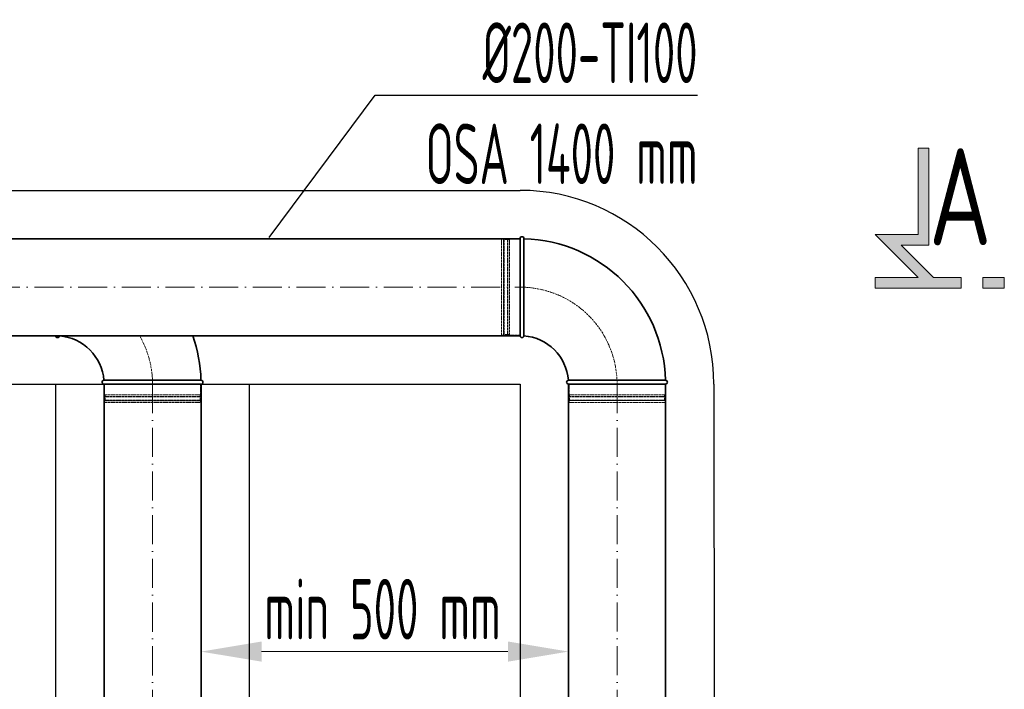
# Model space of a CAD drawing. Header units: millimetres. Extents: x 8221 to 89444, y -105166 to -5578.
# Tile 101 of 118: x 64058 to 66089, y -26564 to -25183. Entities that reach past the tile are written whole.
import ezdxf
from ezdxf.enums import TextEntityAlignment as Align

# ---------------------------------------------------------------- set-up
doc = ezdxf.new("R2010")
doc.units = ezdxf.units.MM
for name, pattern in [('ACAD_ISO02W100', [15, 12, -3]), ('ACAD_ISO10W100', [18, 12, -3, 0, -3]), ('phl_thick', [0])]:
    doc.linetypes.add(name, pattern=pattern)
for name, color, linetype, lineweight in [('UT_KOTY - DIMENZE', 7, 'Continuous', 5), ('VZT_01 SUP (PŘÍVOD) - OBRYS', 5, 'Continuous', 35), ('VZT_02 SUP (PŘÍVOD) - OSA', 5, 'ACAD_ISO10W100', 5), ('VZT_05 ETA (ODVOD) - OBRYS', 6, 'Continuous', 35), ('VZT_06 ETA (ODVOD) - OSA', 6, 'ACAD_ISO10W100', 5), ('VZT_50 POPIS - OBECNE', 7, 'Continuous', 13), ('VZT_60_KOTY - DIMENZE', 7, 'Continuous', 5)]:
    doc.layers.add(name, color=color, linetype=linetype, lineweight=lineweight)
doc.layers.add('VZT_03 SUP (PŘÍVOD) - NETISK', color=8, linetype='ACAD_ISO02W100', lineweight=5, plot=False)
doc.layers.add('VZT_07 ETA (ODVOD) - NETISK', color=8, linetype='ACAD_ISO02W100', lineweight=5, plot=False)
doc.layers.add('VZT_IZOLACE - TEPELNÁ', color=6, linetype='IZOLACE TEPELNA')
doc.styles.add('EVORA_125', font='isocp.shx', dxfattribs={"width": 0.6, "height": 125})
doc.styles.add('ISOCP 2.5', font='isocp.shx', dxfattribs={"width": 0.6, "height": 2.5})
doc.styles.get("Standard").update_dxf_attribs({"font": 'arial.ttf'})
doc.linetypes.add('IZOLACE TEPELNA', pattern='A,12.7,-1.5,["T",Standard,S=2.54,R=0,X=0,Y=-1.27],-3', length=17.2)

msp = doc.modelspace()

# ---------------------------------------------------------------- hatches: boundary and pattern name
at = {"layer": 'VZT_50 POPIS - OBECNE'}
h = msp.add_hatch(color=256, dxfattribs=at)
h.dxf.hatch_style = 1
h.paths.add_polyline_path([(65933, -25447.7), (65910.7, -25447.7), (65910.7, -25625.5), (65821.9, -25625.5), (65910.7, -25714.4), (65821.9, -25714.4), (65821.9, -25736.6), (65999.6, -25736.6), (65999.6, -25714.4), (65942.2, -25714.4), (65875.5, -25647.7), (65933, -25647.7)])
h.paths.add_polyline_path([(66088.5, -25714.4), (66044.1, -25714.4), (66044.1, -25736.6), (66088.5, -25736.6)])

# ---------------------------------------------------------------- linework, layer by layer
at = {"layer": 'UT_KOTY - DIMENZE'}
for p, q in [((65189.9, -26436.3), (65189.9, -26548.6)), ((64432, -26492.7), (64432, -26548.6)), ((65064.9, -26486.1), (64557, -26486.1))]:
    msp.add_line(p, q, dxfattribs=at)
for points in [[(64557, -26465.3), (64557, -26506.9), (64432, -26486.1)], [(65064.9, -26465.3), (65064.9, -26506.9), (65189.9, -26486.1)]]:
    msp.add_solid(points, dxfattribs=at)
at = {"layer": 'VZT_01 SUP (PŘÍVOD) - OBRYS'}
for p, q in [((65089.9, -25834.3), (65089.9, -25634.3)), ((65097.9, -25734.4), (65097.9, -25634.3)), ((65289.8, -25926.3), (65389.9, -25926.3)), ((65389.9, -25934.3), (65189.9, -25934.3))]:
    msp.add_line(p, q, dxfattribs=at)
for points in [[(65089.9, -25634.5), (63367.4, -25634.5)], [(65089.9, -25834.5), (63367.4, -25834.5)], [(65189.9, -26885.8), (65189.9, -25934.3)], [(65389.9, -26885.8), (65389.9, -25934.3)]]:
    msp.add_lwpolyline(points, dxfattribs=at)
for centre, radius, start, end in [((65093.9, -25634.3), 4, 0, 180), ((65089.9, -25934.3), 300, 1.5281, 88.4719), ((65093.9, -25834.3), 4, 180, 355.4188), ((65089.9, -25934.3), 100, 4.5812, 85.4188), ((65189.9, -25930.3), 4, 94.5812, 270), ((65389.9, -25930.3), 4, 270, 90)]:
    msp.add_arc(centre, radius, start, end, dxfattribs=at)
for points, knots in [([(65097.9, -25834.6), (65097.9, -25834.6), (65097.9, -25832.4), (65097.9, -25823.5), (65097.9, -25816.5), (65097.9, -25798.7), (65097.9, -25788), (65097.9, -25764.3), (65097.9, -25751.5), (65097.9, -25737.1), (65097.9, -25735.7), (65097.9, -25734.4)], [315.294186, 315.294186, 315.294186, 315.294186, 351.735982, 351.735982, 390.710875, 390.710875, 429.832624, 429.832624, 468.991563, 468.991563, 473.053633, 473.053633, 473.053633, 473.053633]), ([(65289.8, -25926.3), (65277.2, -25926.3), (65264.7, -25926.3), (65240.8, -25926.3), (65229.7, -25926.3), (65210.9, -25926.3), (65203.3, -25926.3), (65192.8, -25926.3), (65189.9, -25926.3), (65189.6, -25926.3), (65189.5, -25926.3), (65189.5, -25926.3)], [157.533456, 157.533456, 157.533456, 157.533456, 195.393508, 195.393508, 234.551342, 234.551342, 273.721472, 273.721472, 312.806301, 312.806301, 315.294186, 315.294186, 315.294186, 315.294186])]:
    msp.add_open_spline(points, degree=3, knots=knots, dxfattribs=at)
at = {"layer": 'VZT_02 SUP (PŘÍVOD) - OSA', "ltscale": 5}
for points in [[(63367.4, -25734.5), (65089.9, -25734.5)], [(65289.9, -25934.3), (65289.9, -26885.8)]]:
    msp.add_lwpolyline(points, dxfattribs=at)
at = {"layer": 'VZT_02 SUP (PŘÍVOD) - OSA', "ltscale": 0.3}
msp.add_lwpolyline([(65089.9, -25734.3), (65089.9, -25734.3, -0.414214), (65289.9, -25934.3), (65289.9, -25934.3)], format="xyb", dxfattribs=at)
at = {"layer": 'VZT_03 SUP (PŘÍVOD) - NETISK', "ltscale": 0.4}
for p, q in [((65051.9, -25833.3), (65051.9, -25635.3)), ((65055.9, -25635.3), (65051.9, -25635.3)), ((65055.9, -25833.3), (65055.9, -25635.3)), ((65056.4, -25636.3), (65055.9, -25636.3)), ((65056.4, -25834.3), (65056.4, -25634.3)), ((65056.9, -25634.3), (65056.4, -25634.3)), ((65056.9, -25834.3), (65056.9, -25634.3)), ((65063.9, -25636.3), (65056.9, -25636.3)), ((65063.9, -25834.3), (65063.9, -25634.3)), ((65064.4, -25634.3), (65063.9, -25634.3)), ((65064.4, -25834.3), (65064.4, -25634.3)), ((65067.9, -25636.3), (65064.4, -25636.3)), ((65067.9, -25833.3), (65067.9, -25635.3)), ((65089.9, -25635.3), (65067.9, -25635.3)), ((65055.9, -25833.3), (65051.9, -25833.3)), ((65056.4, -25832.3), (65055.9, -25832.3)), ((65056.9, -25834.3), (65056.4, -25834.3)), ((65063.9, -25832.3), (65056.9, -25832.3)), ((65064.4, -25834.3), (65063.9, -25834.3)), ((65067.9, -25832.3), (65064.4, -25832.3)), ((65089.9, -25833.3), (65067.9, -25833.3)), ((65190.9, -25956.3), (65190.9, -25934.3)), ((65388.9, -25956.3), (65388.9, -25934.3)), ((65189.9, -25959.8), (65389.9, -25959.8)), ((65189.9, -25960.3), (65189.9, -25959.8)), ((65189.9, -25960.3), (65389.9, -25960.3)), ((65189.9, -25967.3), (65389.9, -25967.3)), ((65189.9, -25967.8), (65189.9, -25967.3)), ((65189.9, -25967.8), (65389.9, -25967.8)), ((65190.9, -25956.3), (65388.9, -25956.3)), ((65190.9, -25968.3), (65388.9, -25968.3)), ((65190.9, -25972.3), (65190.9, -25968.3)), ((65191.9, -25959.8), (65191.9, -25956.3)), ((65191.9, -25967.3), (65191.9, -25960.3)), ((65191.9, -25968.3), (65191.9, -25967.8)), ((65387.9, -25959.8), (65387.9, -25956.3)), ((65387.9, -25967.3), (65387.9, -25960.3)), ((65387.9, -25968.3), (65387.9, -25967.8)), ((65388.9, -25972.3), (65388.9, -25968.3)), ((65389.9, -25960.3), (65389.9, -25959.8)), ((65389.9, -25967.8), (65389.9, -25967.3)), ((65190.9, -25972.3), (65388.9, -25972.3))]:
    msp.add_line(p, q, dxfattribs=at)
at = {"layer": 'VZT_05 ETA (ODVOD) - OBRYS'}
for p, q in [((64331.9, -25926.5), (64432, -25926.5)), ((64432, -25934.5), (64232, -25934.5))]:
    msp.add_line(p, q, dxfattribs=at)
for points in [[(64232, -27130.9), (64232, -25934.5)], [(64432, -27130.9), (64432, -25934.5)]]:
    msp.add_lwpolyline(points, dxfattribs=at)
for centre, radius, start, end in [((64136, -25834.5), 4, 180, 355.4188), ((64132, -25934.5), 100, 4.5812, 85.4188), ((64132, -25934.5), 300, 1.5281, 19.4712), ((64232, -25930.5), 4, 94.5812, 270), ((64432, -25930.5), 4, 270, 90)]:
    msp.add_arc(centre, radius, start, end, dxfattribs=at)
msp.add_open_spline([(64140, -25834.8), (64140, -25834.8), (64140, -25834.7), (64140, -25834.5)], degree=3, dxfattribs=at)
msp.add_open_spline([(64331.9, -25926.5), (64319.3, -25926.5), (64306.8, -25926.5), (64282.9, -25926.5), (64271.8, -25926.5), (64253, -25926.5), (64245.4, -25926.5), (64234.9, -25926.5), (64232, -25926.5), (64231.7, -25926.5), (64231.7, -25926.5), (64231.7, -25926.5)], degree=3, knots=[157.533456, 157.533456, 157.533456, 157.533456, 195.393508, 195.393508, 234.551342, 234.551342, 273.721472, 273.721472, 312.806301, 312.806301, 315.294186, 315.294186, 315.294186, 315.294186], dxfattribs=at)
at = {"layer": 'VZT_06 ETA (ODVOD) - OSA', "ltscale": 0.3}
msp.add_line((64332, -25934.5), (64332, -25934.5), dxfattribs=at)
at = {"layer": 'VZT_06 ETA (ODVOD) - OSA', "ltscale": 5}
msp.add_lwpolyline([(64332, -25934.5), (64332, -27130.9)], dxfattribs=at)
at = {"layer": 'VZT_06 ETA (ODVOD) - OSA', "ltscale": 0.3}
msp.add_arc((64132, -25934.5), 200, 360, 30, dxfattribs=at)
at = {"layer": 'VZT_07 ETA (ODVOD) - NETISK', "ltscale": 0.4}
for p, q in [((64233, -25956.5), (64233, -25934.5)), ((64431, -25956.5), (64431, -25934.5)), ((64232, -25960), (64432, -25960)), ((64232, -25960.5), (64232, -25960)), ((64232, -25960.5), (64432, -25960.5)), ((64232, -25967.5), (64432, -25967.5)), ((64232, -25968), (64232, -25967.5)), ((64232, -25968), (64432, -25968)), ((64233, -25956.5), (64431, -25956.5)), ((64233, -25968.5), (64431, -25968.5)), ((64233, -25972.5), (64233, -25968.5)), ((64234, -25960), (64234, -25956.5)), ((64234, -25967.5), (64234, -25960.5)), ((64234, -25968.5), (64234, -25968)), ((64430, -25960), (64430, -25956.5)), ((64430, -25967.5), (64430, -25960.5)), ((64430, -25968.5), (64430, -25968)), ((64431, -25972.5), (64431, -25968.5)), ((64432, -25960.5), (64432, -25960)), ((64432, -25968), (64432, -25967.5)), ((64233, -25972.5), (64431, -25972.5))]:
    msp.add_line(p, q, dxfattribs=at)
at = {"layer": 'VZT_50 POPIS - OBECNE'}
for points in [[(65910.7, -25714.4), (65821.9, -25625.5), (65910.7, -25625.5), (65910.7, -25447.7)], [(65910.7, -25447.7), (65933, -25447.7), (65933, -25647.7), (65875.5, -25647.7), (65942.2, -25714.4), (65999.6, -25714.4), (65999.6, -25736.6), (65821.9, -25736.6), (65821.9, -25714.4)], [(65821.9, -25714.4), (65910.7, -25714.4)], [(66044.1, -25714.4), (66088.5, -25714.4), (66088.5, -25736.6), (66044.1, -25736.6), (66044.1, -25714.4)]]:
    msp.add_lwpolyline(points, dxfattribs=at)
at = {"layer": 'VZT_60_KOTY - DIMENZE', "linetype": 'ByBlock', "lineweight": -2}
msp.add_line((64790.8, -25338.3), (64840.8, -25338.3), dxfattribs=at)
for points in [[(64572.3, -25631.9), (64790.8, -25338.3)], [(64840.8, -25338.3), (65456, -25338.3)]]:
    msp.add_lwpolyline(points, dxfattribs=at)
at = {"layer": 'VZT_IZOLACE - TEPELNÁ', "ltscale": 0.5}
for p, q in [((63497.2, -25534.6), (65089.9, -25534.6)), ((63498.6, -25934.5), (65089.9, -25934.3)), ((64131.9, -25934.4), (64132, -27288.9)), ((64532, -27088.9), (64531.9, -25934.4)), ((65089.8, -25934.3), (65089.9, -26634.1)), ((65489.5, -25934.3), (65489.9, -26634.1))]:
    msp.add_line(p, q, dxfattribs=at)
msp.add_arc((65089.9, -25934.3), 399.7, 0.0068, 90, dxfattribs=at)

# ---------------------------------------------------------------- texts
at = {"layer": 'UT_KOTY - DIMENZE', "insert": (64806.2, -26398.6), "char_height": 125, "attachment_point": 5, "style": 'ISOCP 2.5'}
msp.add_mtext('min 500 mm', dxfattribs=at)
at = {"layer": 'VZT_50 POPIS - OBECNE', "style": 'EVORA_125', "width": 0.8}
msp.add_attdef('A', text='A', height=200, dxfattribs=at).set_placement((65933, -25707.7), align=Align.BOTTOM_LEFT)
at = {"layer": 'VZT_60_KOTY - DIMENZE', "linetype": 'phl_thick', "insert": (65456, -25188.3), "char_height": 125, "attachment_point": 3, "style": 'EVORA_125'}
msp.add_mtext('%%C200-TI100\\POSA 1400\\~mm', dxfattribs=at)

doc.saveas('drawing.dxf')
